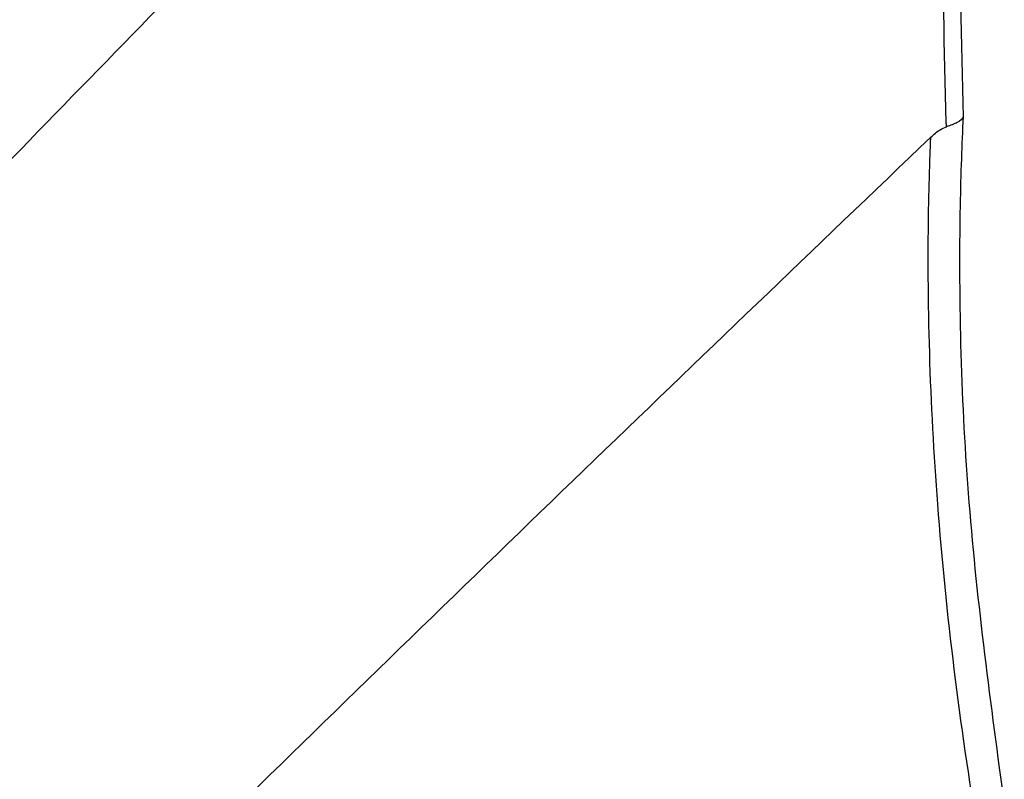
# Model space of a CAD drawing. Header units: millimetres. Extents: x -0.53 to 0.61, y -0.22 to 0.52.
# Tile 41 of 77: x 0.43266 to 0.44115, y -0.10107 to -0.09452. Entities that reach past the tile are written whole.
import ezdxf

# ---------------------------------------------------------------- set-up
doc = ezdxf.new("R2010")
doc.units = ezdxf.units.MM
doc.layers.add('FORMAT', color=7, linetype='Continuous')

msp = doc.modelspace()

# ---------------------------------------------------------------- linework, layer by layer
at = {"layer": 'FORMAT', "color": 7, "linetype": 'Continuous', "lineweight": 25}
for points, knots in [([(0.4411249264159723, -0.0858161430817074), (0.437722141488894, -0.0892361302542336), (0.4320546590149, -0.0949322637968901), (0.4258348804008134, -0.1014409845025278), (0.4229970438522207, -0.1044579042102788), (0.4223906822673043, -0.1051025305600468)], [0, 0, 0, 0, 0.5415970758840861, 0.9020528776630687, 1, 1, 1, 1]), ([(0.4406933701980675, -0.0873965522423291), (0.4406972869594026, -0.0887488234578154), (0.4407052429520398, -0.0914956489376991), (0.4407621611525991, -0.0940585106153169), (0.4407910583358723, -0.0953596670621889)], [0, 0, 0, 0, 0.4923032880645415, 1, 1, 1, 1]), ([(0.4188630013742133, -0.1102068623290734), (0.4188731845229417, -0.1101958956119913), (0.4189405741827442, -0.1101233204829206), (0.4192355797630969, -0.1098037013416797), (0.4201487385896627, -0.1088177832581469), (0.4225636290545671, -0.1062210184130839), (0.426323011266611, -0.1022289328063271), (0.4310402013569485, -0.0973077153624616), (0.4357795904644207, -0.0924431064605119), (0.4389566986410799, -0.0892531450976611), (0.4405454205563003, -0.0876579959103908)], [0, 0, 0, 0, 0.0014203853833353, 0.009399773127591, 0.0413172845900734, 0.1290921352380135, 0.346704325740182, 0.5643623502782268, 0.7821581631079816, 1, 1, 1, 1]), ([(0.4406468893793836, -0.0954454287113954), (0.4406465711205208, -0.0954327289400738), (0.4406306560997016, -0.0947976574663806), (0.4406021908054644, -0.0935210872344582), (0.4405696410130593, -0.0915948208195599), (0.4405467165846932, -0.0896439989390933), (0.4405458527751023, -0.0883203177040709), (0.4405454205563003, -0.0876579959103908)], [0, 0, 0, 0, 0.0051427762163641, 0.2571723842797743, 0.509561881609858, 0.7546026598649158, 1, 1, 1, 1]), ([(0.4407910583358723, -0.0953596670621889), (0.4407908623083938, -0.0953601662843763), (0.4407841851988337, -0.0953771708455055), (0.4407534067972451, -0.0954092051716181), (0.4406813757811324, -0.0954337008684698), (0.4406468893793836, -0.0954454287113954)], [0, 0, 0, 0, 0.0155204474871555, 0.5286591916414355, 1, 1, 1, 1]), ([(0.4407910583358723, -0.0953596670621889), (0.4407855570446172, -0.0954800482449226), (0.4407739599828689, -0.0957338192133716), (0.4407458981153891, -0.09684031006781), (0.4407968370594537, -0.0987091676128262), (0.4410285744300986, -0.1004230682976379), (0.4411460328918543, -0.1012917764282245)], [0, 0, 0, 0, 0.0607863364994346, 0.1281413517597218, 0.5580895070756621, 1, 1, 1, 1]), ([(0.4405129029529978, -0.0955341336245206), (0.4405395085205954, -0.0955102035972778), (0.4405838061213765, -0.0954703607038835), (0.4406288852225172, -0.0954525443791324), (0.4406468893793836, -0.0954454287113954)], [0, 0, 0, 0, 0.6006096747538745, 1, 1, 1, 1]), ([(0.4188826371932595, -0.117090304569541), (0.418943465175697, -0.1170270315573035), (0.4192476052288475, -0.1167106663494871), (0.420525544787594, -0.1153834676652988), (0.4227214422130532, -0.1131199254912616), (0.4256596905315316, -0.1101266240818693), (0.4286084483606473, -0.107158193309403), (0.4315674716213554, -0.1042146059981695), (0.4345380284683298, -0.1012954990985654), (0.4375189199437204, -0.0983989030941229), (0.4395148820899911, -0.0964890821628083), (0.4405129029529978, -0.0955341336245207)], [0, 0, 0, 0, 0.0085417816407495, 0.0427089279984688, 0.1793787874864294, 0.3160486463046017, 0.4527293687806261, 0.5894426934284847, 0.7261668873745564, 0.8630779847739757, 1, 1, 1, 1]), ([(0.4409205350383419, -0.1015289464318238), (0.4409205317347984, -0.1015289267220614), (0.4407634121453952, -0.1005915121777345), (0.4405373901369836, -0.0987818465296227), (0.4404738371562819, -0.0968226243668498), (0.4405031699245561, -0.0957694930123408), (0.4405108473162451, -0.0955838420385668), (0.4405129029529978, -0.0955341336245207)], [0, 0, 0, 0, 9.9659488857e-06, 0.4739897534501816, 0.9071811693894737, 0.9751475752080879, 1, 1, 1, 1])]:
    msp.add_open_spline(points, degree=3, knots=knots, dxfattribs=at)

doc.saveas('drawing.dxf')
